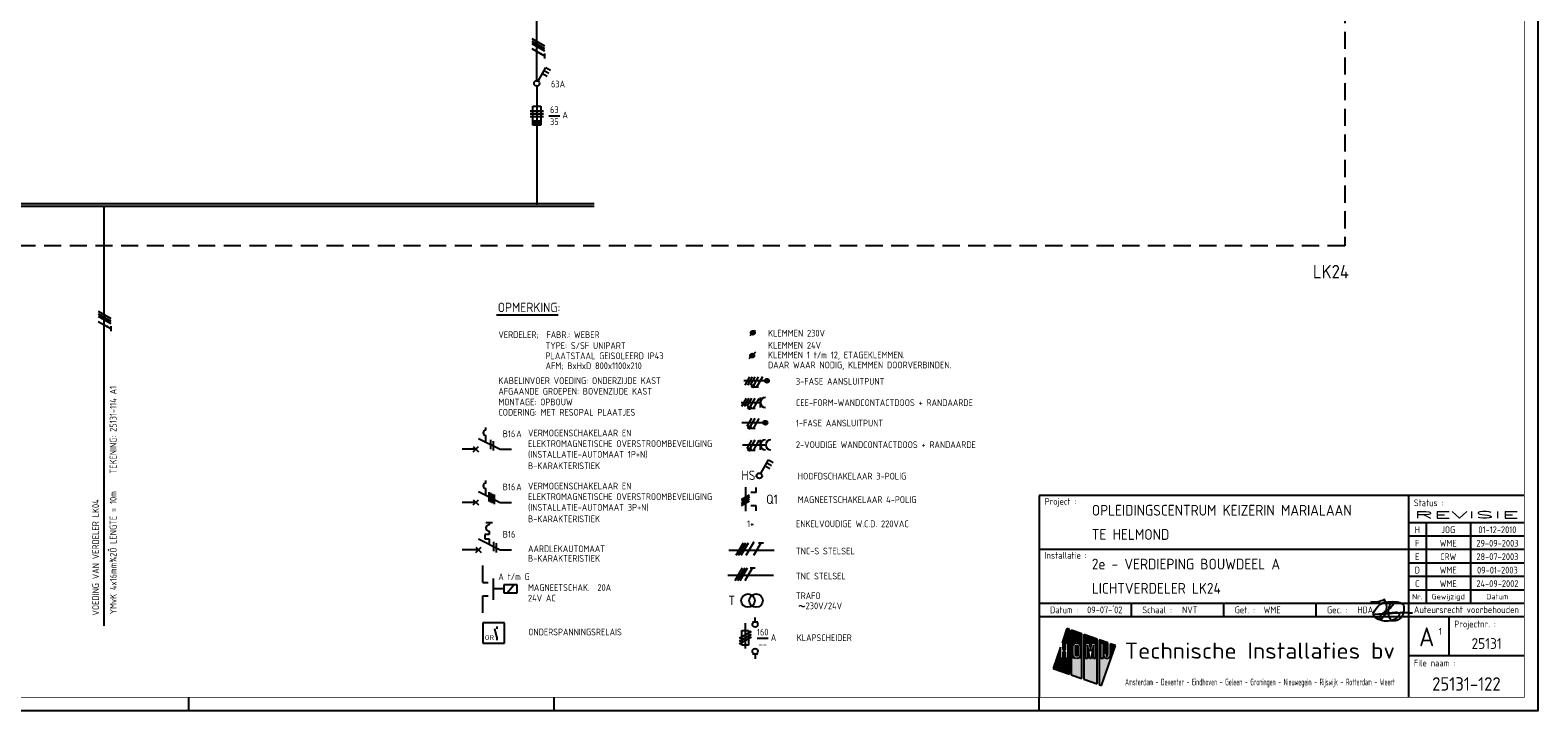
# Model space of a CAD drawing. Header units: millimetres. Extents: x 0 to 841, y 0 to 594.
# Tile 2 of 4: x 282 to 841, y 0 to 253. Entities that reach past the tile are written whole.
import ezdxf
from ezdxf.enums import TextEntityAlignment as Align

# ---------------------------------------------------------------- set-up
doc = ezdxf.new("R2010")
doc.units = ezdxf.units.MM
doc.linetypes.add('HIDDEN', pattern=[9.525, 6.35, -3.175])
doc.layers.get('0').update_dxf_attribs({"linetype": 'CONTINUOUS'})
for name, color, linetype in [('02-61-50-lijn050', 90, 'CONTINUOUS'), ('1', 7, 'CONTINUOUS'), ('40', 1, 'CONTINUOUS'), ('41', 2, 'CONTINUOUS'), ('70', 1, 'CONTINUOUS'), ('71', 2, 'CONTINUOUS'), ('73', 4, 'CONTINUOUS'), ('EL$2B---_KADER', 4, 'CONTINUOUS'), ('LIJN025', 10, 'CONTINUOUS'), ('LIJN035', 50, 'CONTINUOUS'), ('LIJN050', 90, 'CONTINUOUS'), ('TEKST18', 210, 'CONTINUOUS'), ('TEKST25', 10, 'CONTINUOUS'), ('TEKST35', 50, 'CONTINUOUS'), ('TEKST50', 90, 'CONTINUOUS'), ('TEKST70', 130, 'CONTINUOUS')]:
    doc.layers.add(name, color=color, linetype=linetype)
doc.styles.add('5_0', font='iso.shx')
doc.styles.add('HELV', font='ISO.SHX')
doc.styles.add('ISO', font='ISO.SHX')
doc.styles.add('NEN', font='iso.shx')
doc.styles.add('ROMAND', font='romand')

# ---------------------------------------------------------------- blocks, each defined once
blk = doc.blocks.new('A1')
at = {"layer": 'LIJN025'}
for p, q in [((793, 80), (793, 5)), ((793, 70), (836, 70)), ((799.5, 70), (799.5, 40)), ((816, 70), (816, 40)), ((793, 65), (836, 65)), ((656, 60), (793, 60)), ((793, 60), (836, 60)), ((793, 55), (836, 55)), ((793, 50), (836, 50)), ((793, 45), (836, 45)), ((656, 40), (836, 40)), ((690.25, 35), (690.25, 40)), ((724.5, 35), (724.5, 40)), ((758.75, 35), (758.75, 40)), ((656, 35), (836, 35)), ((808, 35), (808, 20.5)), ((666.28, 30.55), (664.44, 25.28)), ((667.23, 30.22), (666.28, 30.55)), ((667.23, 13.64), (667.23, 30.22)), ((667.85, 30), (667.85, 13.42)), ((671.81, 28.62), (667.85, 30)), ((671.81, 12.03), (671.81, 28.62)), ((672.49, 28.38), (672.49, 11.8)), ((677.53, 26.61), (672.49, 28.38)), ((663.88, 23.67), (661.11, 15.78)), ((663.88, 19.41), (663.88, 23.67)), ((664.44, 25.28), (664.78, 25.28)), ((664.78, 25.28), (664.78, 22.62)), ((664.78, 22.62), (665.68, 22.62)), ((665.68, 22.62), (665.68, 25.28)), ((665.68, 25.28), (666.58, 25.28)), ((666.58, 25.28), (666.58, 19.41)), ((668.51, 23.91), (668.61, 24.43)), ((668.51, 20.8), (668.51, 23.91)), ((668.61, 24.43), (668.9, 24.86)), ((668.9, 24.86), (669.35, 25.18)), ((669.35, 25.18), (669.88, 25.28)), ((669.39, 23.89), (669.46, 24.14)), ((669.39, 20.81), (669.39, 23.89)), ((669.46, 24.14), (669.63, 24.32)), ((669.63, 24.32), (669.89, 24.39)), ((669.88, 25.28), (670.41, 25.18)), ((669.89, 24.39), (670.13, 24.32)), ((670.13, 24.32), (670.31, 24.14)), ((670.31, 24.14), (670.38, 23.89)), ((670.38, 23.89), (670.38, 20.81)), ((670.41, 25.18), (670.85, 24.88)), ((670.85, 24.88), (671.14, 24.45)), ((671.14, 24.45), (671.25, 23.91)), ((671.25, 23.91), (671.25, 20.8)), ((673.1, 25.28), (674.62, 25.28)), ((673.1, 19.41), (673.1, 25.28)), ((673.87, 24.56), (673.87, 19.41)), ((674.72, 19.41), (673.87, 24.56)), ((674.62, 25.28), (675, 22.14)), ((675, 22.14), (675.38, 25.28)), ((676.15, 24.56), (675.29, 19.41)), ((675.38, 25.28), (676.92, 25.28)), ((676.15, 19.41), (676.15, 24.56)), ((676.92, 25.28), (676.92, 19.41)), ((677.53, 10.03), (677.53, 26.61)), ((678.21, 26.37), (678.21, 9.79)), ((681.46, 25.24), (678.21, 26.37)), ((678.81, 25.28), (679.69, 25.28)), ((678.81, 19.41), (678.81, 25.28)), ((679.14, 9.47), (684.31, 24.24)), ((679.69, 25.28), (679.69, 19.41)), ((681.46, 20.62), (681.46, 25.24)), ((682.31, 24.94), (682.31, 20.61)), ((684.31, 24.24), (682.31, 24.94)), ((664.78, 19.41), (663.88, 19.41)), ((664.78, 21.86), (664.78, 19.41)), ((665.68, 21.86), (664.78, 21.86)), ((665.68, 19.41), (665.68, 21.86)), ((666.58, 19.41), (665.68, 19.41)), ((668.61, 20.28), (668.51, 20.8)), ((668.91, 19.82), (668.61, 20.28)), ((669.37, 19.52), (668.91, 19.82)), ((669.91, 19.41), (669.37, 19.52)), ((669.45, 20.57), (669.39, 20.81)), ((669.64, 20.38), (669.45, 20.57)), ((669.89, 20.32), (669.64, 20.38)), ((670.14, 20.38), (669.89, 20.32)), ((670.43, 19.53), (669.91, 19.41)), ((670.32, 20.56), (670.14, 20.38)), ((670.38, 20.81), (670.32, 20.56)), ((670.86, 19.83), (670.43, 19.53)), ((671.15, 20.26), (670.86, 19.83)), ((671.25, 20.8), (671.15, 20.26)), ((673.87, 19.41), (673.1, 19.41)), ((675.29, 19.41), (674.72, 19.41)), ((676.92, 19.41), (676.15, 19.41)), ((679.69, 19.41), (678.81, 19.41)), ((680.02, 21.54), (680.88, 21.54)), ((680.02, 20.61), (680.02, 21.54)), ((680.09, 20.16), (680.02, 20.61)), ((680.34, 19.76), (680.09, 20.16)), ((680.7, 19.5), (680.34, 19.76)), ((681.16, 19.41), (680.7, 19.5)), ((680.88, 21.54), (680.88, 20.62)), ((680.88, 20.62), (680.97, 20.41)), ((680.97, 20.41), (681.17, 20.33)), ((681.61, 19.5), (681.16, 19.41)), ((681.17, 20.33), (681.37, 20.41)), ((681.37, 20.41), (681.46, 20.62)), ((681.99, 19.77), (681.61, 19.5)), ((682.24, 20.17), (681.99, 19.77)), ((682.31, 20.61), (682.24, 20.17)), ((793, 20.5), (836, 20.5)), ((661.11, 15.78), (667.23, 13.64)), ((667.85, 13.42), (671.81, 12.03)), ((672.49, 11.8), (677.53, 10.03)), ((678.21, 9.79), (679.14, 9.47)), ((340.5, 0), (340.5, 5)), ((476, 0), (476, 5)), ((656, 0), (656, 5))]:
    blk.add_line(p, q, dxfattribs=at)
blk.add_lwpolyline([(0, 0), (0, 594), (841, 594), (841, 0)], close=True, dxfattribs=at)
for points in [[(664.44, 25.28), (666.28, 30.55), (667.23, 25.28), (667.23, 30.22)], [(667.85, 25.28), (667.85, 30), (671.81, 25.28), (671.81, 28.62)], [(672.49, 25.28), (672.49, 28.38), (677.53, 25.28), (677.53, 26.61)], [(662.39, 19.41), (663.88, 23.67), (663.88, 19.41), (663.88, 23.67)], [(664.78, 22.62), (664.78, 25.28), (665.68, 22.62), (665.68, 25.28)], [(666.58, 19.41), (666.58, 25.28), (667.23, 19.41), (667.23, 25.28)], [(669.35, 25.18), (667.85, 25.28), (669.88, 25.28), (667.85, 25.28)], [(668.9, 24.86), (667.85, 25.28), (669.35, 25.18), (667.85, 25.28)], [(668.61, 24.43), (667.85, 25.28), (668.9, 24.86), (667.85, 25.28)], [(667.85, 23.91), (667.85, 25.28), (668.51, 23.91), (668.61, 24.43)], [(667.85, 20.8), (667.85, 23.91), (668.51, 20.8), (668.51, 23.91)], [(669.39, 23.89), (669.46, 24.14), (670.38, 23.89), (670.31, 24.14)], [(669.39, 20.81), (669.39, 23.89), (670.38, 20.81), (670.38, 23.89)], [(669.46, 24.14), (669.63, 24.32), (670.31, 24.14), (670.13, 24.32)], [(669.63, 24.32), (669.89, 24.39), (670.13, 24.32), (669.89, 24.39)], [(670.41, 25.18), (669.88, 25.28), (670.41, 25.18), (671.81, 25.28)], [(670.85, 24.88), (670.41, 25.18), (670.85, 24.88), (671.81, 25.28)], [(671.14, 24.45), (670.85, 24.88), (671.14, 24.45), (671.81, 25.28)], [(671.25, 23.91), (671.14, 24.45), (671.81, 23.91), (671.81, 25.28)], [(671.25, 20.8), (671.25, 23.91), (671.81, 20.8), (671.81, 23.91)], [(672.49, 19.41), (672.49, 25.28), (673.1, 19.41), (673.1, 25.28)], [(673.87, 19.41), (673.87, 24.56), (674.72, 19.41), (673.87, 24.56)], [(675, 22.14), (674.62, 25.28), (675, 22.14), (675.38, 25.28)], [(675.29, 19.41), (676.15, 24.56), (676.15, 19.41), (676.15, 24.56)], [(676.92, 19.41), (676.92, 25.28), (677.53, 19.41), (677.53, 25.28)], [(679.69, 25.28), (678.21, 26.37), (681.46, 25.24), (678.21, 26.37)], [(678.81, 25.28), (678.21, 26.37), (679.69, 25.28), (678.21, 26.37)], [(678.21, 19.41), (678.21, 26.37), (678.81, 19.41), (678.81, 25.28)], [(679.69, 25.24), (679.69, 25.28), (681.46, 25.24)], [(679.69, 21.54), (679.69, 25.24), (681.46, 21.54), (681.46, 25.24)], [(682.31, 20.61), (682.31, 24.94), (683.04, 20.61), (684.31, 24.24)], [(661.11, 15.78), (662.39, 19.41), (667.23, 13.64), (667.23, 19.41)], [(664.78, 19.41), (664.78, 21.86), (665.68, 19.41), (665.68, 21.86)], [(667.85, 19.41), (668.51, 20.8), (667.85, 19.41), (668.61, 20.28)], [(667.85, 19.41), (667.85, 20.8), (667.85, 19.41), (668.51, 20.8)], [(667.85, 19.41), (668.61, 20.28), (667.85, 19.41), (668.91, 19.82)], [(667.85, 19.41), (668.91, 19.82), (667.85, 19.41), (669.37, 19.52)], [(667.85, 19.41), (669.37, 19.52), (667.85, 19.41), (669.91, 19.41)], [(667.85, 13.42), (667.85, 19.41), (671.81, 12.03), (671.81, 19.41)], [(669.45, 20.57), (669.39, 20.81), (670.32, 20.56), (670.38, 20.81)], [(669.64, 20.38), (669.45, 20.57), (670.14, 20.38), (670.32, 20.56)], [(669.89, 20.32), (669.64, 20.38), (669.89, 20.32), (670.14, 20.38)], [(669.91, 19.41), (670.43, 19.53), (669.91, 19.41), (671.81, 19.41)], [(670.43, 19.53), (670.86, 19.83), (670.43, 19.53), (671.81, 19.41)], [(670.86, 19.83), (671.15, 20.26), (670.86, 19.83), (671.81, 19.41)], [(671.81, 19.41), (671.15, 20.26), (671.81, 20.8), (671.25, 20.8)], [(672.49, 11.8), (672.49, 19.41), (677.53, 10.03), (677.53, 19.41)], [(678.21, 9.79), (678.21, 19.41), (679.14, 9.47), (682.62, 19.41)], [(679.69, 19.41), (679.69, 21.54), (680.02, 20.61), (680.02, 21.54)], [(679.69, 19.41), (680.02, 20.61), (679.69, 19.41), (680.09, 20.16)], [(679.69, 19.41), (680.09, 20.16), (679.69, 19.41), (680.34, 19.76)], [(679.69, 19.41), (680.34, 19.76), (679.69, 19.41), (680.7, 19.5)], [(679.69, 19.41), (680.7, 19.5), (679.69, 19.41), (681.16, 19.41)], [(680.02, 20.61), (680.02, 21.54), (680.09, 20.16), (680.02, 20.61)], [(681.46, 20.62), (680.88, 21.54), (681.46, 20.62), (681.46, 21.54)], [(681.37, 20.41), (680.88, 21.54), (681.46, 20.62), (680.88, 21.54)], [(681.17, 20.33), (680.88, 21.54), (681.37, 20.41), (680.88, 21.54)], [(680.97, 20.41), (680.88, 21.54), (681.17, 20.33), (680.88, 21.54)], [(680.88, 20.62), (680.88, 21.54), (680.97, 20.41), (680.88, 21.54)], [(681.16, 19.41), (682.62, 19.41), (681.61, 19.5), (682.62, 19.41)], [(682.62, 19.41), (681.61, 19.5), (682.62, 19.41), (681.99, 19.77)], [(682.62, 19.41), (681.99, 19.77), (683.04, 20.61), (682.24, 20.17)], [(682.24, 20.17), (682.31, 20.61), (682.24, 20.17), (683.04, 20.61)]]:
    blk.add_solid(points, dxfattribs=at)
at = {"layer": 'LIJN050'}
for p, q in [((836, 80), (656, 80)), ((656, 80), (656, 5))]:
    blk.add_line(p, q, dxfattribs=at)
at = {"layer": 'LIJN050', "const_width": 0.2}
blk.add_lwpolyline([(836, 5), (836, 589), (25, 589), (25, 5)], close=True, dxfattribs=at)
at = {"layer": 'TEKST18', "style": 'ISO'}
for s, p in [('Nr.', (796.25, 41.43)), ('Gewijzigd', (807.75, 41.43)), ('Datum', (826, 41.43))]:
    blk.add_text(s, height=2, dxfattribs=at).set_placement(p, align=Align.CENTER)
at = {"layer": 'TEKST18', "style": 'ISO', "width": 0.67468}
blk.add_text('Amsterdam - Deventer - Eindhoven - Geleen - Groningen - Nieuwegein - Rijswijk - Rotterdam - Weert', height=2.5, dxfattribs=at).set_placement((687.88, 9.47), (788, 9.47), align=Align.FIT)
at = {"layer": 'TEKST25', "style": 'ISO'}
for s, p in [('Project :', (658, 76.5)), ('Status :', (795, 76)), ('Installatie :', (658, 56.5)), ('Datum :', (660, 36.25)), ('Schaal :', (694.25, 36.25)), ('Get. :', (728.5, 36.25)), ('Gec. :', (762.75, 36.25)), ('Projectnr. :', (810, 31)), ('File naam :', (795, 16.5))]:
    blk.add_text(s, height=2.5, dxfattribs=at).set_placement(p)
at = {"layer": 'TEKST25', "style": 'ISO', "width": 1.015814}
blk.add_text('Auteursrecht voorbehouden', height=2.5, dxfattribs=at).set_placement((795, 36.3), (834, 36.3), align=Align.FIT)
at = {"layer": 'TEKST25', "style": 'ROMAND', "width": 2.899115}
blk.add_attdef('STATUS', text='', height=2.5, dxfattribs=at).set_placement((795, 71.5), (834, 71.5), align=Align.FIT)
at = {"layer": 'TEKST25', "style": 'ISO'}
for tag, p in [('E', (796.25, 66)), ('NAAM-E', (807.75, 66)), ('DATUM-E', (826, 66)), ('D', (796.25, 61)), ('NAAM-D', (807.75, 61)), ('DATUM-D', (826, 61)), ('C', (796.25, 56)), ('NAAM-C', (807.75, 56)), ('DATUM-C', (826, 56)), ('B', (796.25, 51)), ('NAAM-B', (807.75, 51)), ('DATUM-B', (826, 51)), ('A', (796.25, 46)), ('NAAM-A', (807.75, 46)), ('DATUM-A', (826, 46))]:
    blk.add_attdef(tag, text='', height=2.5, dxfattribs=at).set_placement(p, align=Align.CENTER)
for tag, p in [('DATUM', (673.75, 36.25)), ('SCHAAL', (709, 36.25)), ('GETEKEND', (739.25, 36.25)), ('GECONTOL.', (774, 36.25)), ('FORMAAT', (804.25, 28.25))]:
    blk.add_attdef(tag, p, '', height=2.5, dxfattribs=at)
at = {"layer": 'TEKST35', "style": 'ISO'}
for tag, p in [('PROJECT', (675.5, 72.5)), ('PLAATS', (675.5, 63.5)), ('INSTALLATIE-REGEL1', (675.5, 52.5)), ('INSTALLATIE-REGEL2', (675.5, 43.5))]:
    blk.add_attdef(tag, p, '', height=4, dxfattribs=at)
blk.add_attdef('PROJ.NR.', text='', height=4, dxfattribs=at).set_placement((822, 23), align=Align.CENTER)
at = {"layer": 'TEKST50', "style": 'HELV', "width": 1.169753}
blk.add_text('Technische Installaties bv', height=6, dxfattribs=at).set_placement((687.72, 19.36), (787.99, 19.36), align=Align.FIT)
at = {"layer": 'TEKST50', "style": 'ISO'}
blk.add_attdef('FILE-NAAM', text='', height=5, dxfattribs=at).set_placement((814.5, 7.5), align=Align.CENTER)
at = {"layer": 'TEKST70', "style": 'HELV'}
blk.add_text('A', height=7, dxfattribs=at).set_placement((799.75, 24), align=Align.CENTER)
blk = doc.blocks.new('PRHDAA4')
at = {"layer": '02-61-50-lijn050', "color": 50, "linetype": 'ByBlock', "flags": 128}
blk.add_lwpolyline([(1.04, 2.03, 0.043806), (-6.39, 1.89, -0.031193), (-12.8, 1.6), (-7.61, 2.16, 0.003454), (-5.1, 2.36, -0.231177), (-3.95, 1.92, -0.175519), (-3.92, 1.42, -0.153375), (-4.6, 0.4, -0.056813), (-5.76, -0.34, -0.100205), (-8.11, -0.94, -0.16296), (-12.67, 0.33, -0.379529), (-13.36, 2.09, -0.14016), (-11.01, 5.21, -0.143334), (-9.14, 6.05, -0.06258), (-4.67, 6.18, -0.12688), (-2.65, 5.49, -0.169413), (-2.32, 4.96, -0.095564), (-2.27, 2.38, -0.080055), (-2.63, 1.34, -0.126486), (-4.26, -0.44, -0.214891), (-6.48, -0.78, -0.203106), (-7.05, -0.45, -0.121177), (-7.75, 1.16, -0.121604), (-7.51, 4.45, -0.010614), (-7.31, 5.13, -0.021915), (-7.04, 5.72, -0.15615), (-6.41, 6.24, -0.050224), (-6.16, 6.3, -0.295436), (-5.97, 6.21, -0.250173), (-5.94, 5.68, -0.167384), (-8.57, 2.94, 0.121525), (-11.08, 0.82, 0.14194), (-11.19, 0.5, 0.153562), (-11.18, 0.3, 0.520832), (-10.31, 0.11, 0.362036), (-9.35, 7.05, -0.145439), (-14.41, 6.19)], format="xyb", dxfattribs=at)
blk = doc.blocks.new('T1146')
at = {"layer": '71'}
for p, q in [((-4, 0), (-4, -8)), ((0, -1.5), (-2, -1.5)), ((0, -6.5), (-2, -6.5))]:
    blk.add_line(p, q, dxfattribs=at)
blk = doc.blocks.new('RWS023', base_point=(227, 181))
at = {"layer": '40', "style": 'NEN'}
blk.add_text('~', height=5, dxfattribs=at).set_placement((223.5, 179.5))
blk = doc.blocks.new('KLAPSCHRENVOOI')
at = {"layer": '1', "color": 1}
for p, q in [((-16.95, 1.46), (-21.45, -1.14)), ((-16.95, 0.46), (-21.45, -2.14)), ((-16.95, -0.54), (-21.45, -3.14))]:
    blk.add_line(p, q, dxfattribs=at)
at = {"layer": '1', "color": 2}
for p, q in [((-20.45, 1.91), (-17.95, 1.91)), ((-20.45, -3.59), (-20.45, 1.91)), ((-19.2, 4.66), (-19.2, -4.84)), ((-17.95, 1.91), (-17.95, -3.59)), ((-16.5, 5.16), (-14.5, 5.16)), ((-17.95, -3.59), (-20.45, -3.59)), ((-14.5, -6.84), (-16.5, -6.84))]:
    blk.add_line(p, q, dxfattribs=at)
at = {"layer": '70'}
blk.add_line((-14.69, -0.96), (-10.69, -0.96), dxfattribs=at)
at = {"layer": '71'}
for centre in [(-15.5, 4.16), (-15.5, -5.84)]:
    blk.add_circle(centre, 1, dxfattribs=at)
at = {"layer": 'LIJN035'}
for p, q in [((-15.5, 5.16), (-15.5, 6.76)), ((-15.5, -6.84), (-15.5, -8.69))]:
    blk.add_line(p, q, dxfattribs=at)
at = {"layer": '40', "style": 'NEN'}
for s, p in [('160', (-12.69, 0.04)), ('--', (-12.69, -4.46))]:
    blk.add_text(s, height=2.5, dxfattribs=at).set_placement(p, align=Align.CENTER)
blk.add_text('A', height=2.5, dxfattribs=at).set_placement((-9.69, -1.96))
at = {"layer": 'TEKST25', "style": 'ISO'}
blk.add_text('KLAPSCHEIDER', height=2.5, dxfattribs=at).set_placement((-0.06, -2.04))
blk = doc.blocks.new('RENVKLEM24V')
at = {"layer": 'TEKST25', "style": 'ISO'}
for s, p in [('KLEMMEN 24V', (97.67, 162.94)), ('KLEMMEN 1 t/m 12, ETAGEKLEMMEN.', (97.67, 159.34)), ('DAAR WAAR NODIG, KLEMMEN DOORVERBINDEN. ', (97.67, 155.64))]:
    blk.add_text(s, height=2.5, dxfattribs=at).set_placement(p)

msp = doc.modelspace()

# ---------------------------------------------------------------- linework, layer by layer
at = {"color": 10}
for p, q in [((467.76, 249.64), (472.45, 246.93)), ((467.76, 248.7), (472.45, 246)), ((467.76, 248.7), (472.45, 246)), ((467.76, 247.76), (472.45, 245.06)), ((467.76, 245.89), (472.45, 243.18)), ((472.45, 244.12), (472.45, 242.25)), ((306.85, 148.39), (311.54, 145.69)), ((306.85, 147.45), (311.54, 144.75)), ((306.85, 147.45), (311.54, 144.75)), ((306.85, 146.52), (311.54, 143.81)), ((306.85, 144.64), (311.54, 141.94)), ((311.54, 142.87), (311.54, 141)), ((543.5, 57.76), (546.2, 62.45)), ((544.43, 57.76), (547.14, 62.45)), ((545.37, 57.76), (548.08, 62.45)), ((547.25, 57.76), (549.95, 62.45)), ((550.06, 57.76), (552.77, 62.45)), ((551.83, 62.45), (553.7, 62.45)), ((543.17, 48.46), (545.88, 53.15)), ((544.11, 48.46), (546.82, 53.15)), ((545.05, 48.46), (547.75, 53.15)), ((546.92, 48.46), (549.63, 53.15)), ((548.69, 53.15), (550.57, 53.15))]:
    msp.add_line(p, q, dxfattribs=at)
for p, q in [((467.76, 248.7), (472.45, 246)), ((306.85, 147.45), (311.54, 144.75))]:
    msp.add_line(p, q)
at = {"color": 50}
for p, q in [((540.83, 59.63), (557.7, 59.63)), ((540.5, 50.33), (557.38, 50.33))]:
    msp.add_line(p, q, dxfattribs=at)
at = {"color": 10, "const_width": 0.469}
for points in [[(471.16, 244.2, 1), (470.93, 243.79, 1)], [(310.25, 142.95, 1), (310.01, 142.54, 1)], [(549.75, 62.56, 1), (550.16, 62.33, 1)], [(548.61, 51.86, 1), (549.02, 51.62, 1)]]:
    msp.add_lwpolyline(points, format="xyb", close=True, dxfattribs=at)
at = {"layer": '1', "color": 2}
for p, q in [((468.07, 224.49), (471.07, 224.49)), ((468.07, 217.49), (468.07, 224.49)), ((471.07, 224.49), (471.07, 217.49)), ((471.07, 218.99), (468.07, 218.99)), ((471.07, 218.74), (468.07, 218.74)), ((471.07, 218.49), (468.07, 218.49)), ((471.07, 218.24), (468.07, 218.24)), ((471.07, 217.99), (468.07, 217.99)), ((471.07, 217.74), (468.07, 217.74)), ((471.07, 217.49), (468.07, 217.49)), ((447.9, 101.14), (455.94, 97.12)), ((447.9, 81.44), (455.94, 77.42)), ((451.9, 69.91), (451.9, 69.11)), ((447.9, 63.84), (455.94, 59.82)), ((451.9, 65.51), (450.3, 65.51)), ((450.3, 65.51), (450.3, 63.91)), ((450.3, 63.91), (451.9, 63.91)), ((451.9, 66.71), (451.9, 65.51)), ((451.9, 63.91), (451.9, 61.85))]:
    msp.add_line(p, q, dxfattribs=at)
at = {"layer": '1', "color": 1}
for p, q in [((472.07, 222.74), (467.07, 222.74)), ((467.07, 222.74), (472.07, 222.74)), ((467.07, 221.74), (472.07, 221.74)), ((467.07, 220.74), (472.07, 220.74)), ((548.51, 124.01), (546.76, 120.98)), ((549.51, 124.01), (547.76, 120.98)), ((550.51, 124.01), (548.76, 120.98)), ((551.76, 124.01), (550.04, 121.02)), ((553.26, 124.01), (551.08, 120.22)), ((547.24, 116.01), (545.49, 112.98)), ((548.24, 116.01), (546.49, 112.98)), ((549.24, 116.01), (547.49, 112.98)), ((550.49, 116.01), (548.77, 113.02)), ((551.99, 116.01), (549.81, 112.22)), ((549.24, 108.61), (547.49, 105.58)), ((550.49, 108.61), (548.77, 105.62)), ((551.99, 108.61), (549.81, 104.82)), ((549.24, 100.51), (547.49, 97.48)), ((550.49, 100.51), (548.77, 97.52)), ((551.99, 100.51), (549.81, 96.72))]:
    msp.add_line(p, q, dxfattribs=at)
for centre in [(549.79, 120.58), (548.53, 112.58), (548.53, 105.18), (548.53, 97.08)]:
    msp.add_circle(centre, 0.5, dxfattribs=at)
at = {"layer": '1', "color": 2}
msp.add_arc((451.9, 67.91), 1.2, 90, 270, dxfattribs=at)
at = {"layer": '40'}
msp.add_line((550.73, 133.16), (548.23, 130.66), dxfattribs=at)
at = {"layer": '40', "color": 2}
msp.add_circle((549.48, 131.91), 0.75, dxfattribs=at)
at = {"layer": '70'}
for p, q in [((474.08, 221.01), (478.08, 221.01)), ((548.73, 139.41), (550.73, 141.41)), ((551.85, 120.22), (550.3, 120.22)), ((550.58, 112.22), (549.03, 112.22)), ((550.58, 104.82), (549.03, 104.82)), ((452.4, 100.64), (452.4, 97.14)), ((453.4, 100.14), (453.4, 96.64)), ((550.58, 96.72), (549.03, 96.72)), ((451.77, 81.25), (451.77, 77.75)), ((452.42, 80.93), (452.42, 77.43)), ((453.06, 80.61), (453.06, 77.11)), ((453.71, 80.29), (453.71, 76.79)), ((545.5, 78.48), (548.53, 80.23)), ((548.53, 79.48), (545.5, 77.73)), ((545.5, 76.98), (548.53, 78.73)), ((545.5, 76.23), (548.53, 77.98)), ((453.48, 62.82), (453.48, 59.32)), ((454.48, 62.32), (454.48, 58.82))]:
    msp.add_line(p, q, dxfattribs=at)
at = {"layer": '70', "const_width": 0.5}
for points in [[(549.54, 120.58, 1), (550.04, 120.58, 1)], [(548.28, 112.58, 1), (548.78, 112.58, 1)], [(548.28, 105.18, 1), (548.78, 105.18, 1)], [(548.28, 97.08, 1), (548.78, 97.08, 1)]]:
    msp.add_lwpolyline(points, format="xyb", close=True, dxfattribs=at)
at = {"layer": '71'}
for p, q in [((470.08, 233.86), (472.97, 238.88)), ((471.72, 236.72), (473.46, 235.72)), ((472.35, 237.8), (474.08, 236.8)), ((472.97, 238.88), (474.71, 237.88)), ((545.45, 114.49), (552.54, 114.49)), ((552.54, 112.61), (552.54, 116.37)), ((450.69, 104.26), (450.69, 105.26)), ((450.69, 99.76), (450.69, 102.26)), ((545.94, 98.81), (554.54, 98.81)), ((552.54, 96.93), (552.54, 100.69)), ((552.65, 88.16), (555.55, 93.17)), ((554.3, 91.01), (556.03, 90.01)), ((554.92, 92.09), (556.66, 91.09)), ((555.55, 93.17), (557.28, 92.17)), ((450.69, 84.56), (450.69, 85.56)), ((450.69, 80.06), (450.69, 82.56)), ((547.02, 83.1), (547.02, 74.1)), ((551.02, 81.1), (549.02, 81.1)), ((551.02, 76.1), (549.02, 76.1)), ((446.9, 60.82), (448.9, 58.82)), ((446.9, 58.82), (448.9, 60.82)), ((462.28, 46.83), (457.28, 46.83)), ((457.28, 46.83), (457.28, 43.83)), ((462.28, 43.83), (462.28, 46.83)), ((457.28, 43.83), (462.28, 43.83)), ((457.62, 32.65), (449.52, 32.65)), ((449.52, 32.65), (449.52, 25.15)), ((454.7, 27.41), (453.94, 30.51)), ((457.62, 25.15), (457.62, 32.65)), ((449.52, 25.15), (457.62, 25.15))]:
    msp.add_line(p, q, dxfattribs=at)
for centre, radius in [((469.57, 233), 1), ((549.73, 140.41), 0.75), ((549.73, 140.41), 0.5), ((549.73, 140.41), 0.25), ((554.95, 122.57), 0.75), ((554.95, 122.57), 0.5), ((554.95, 122.57), 0.25), ((554.37, 106.99), 0.75), ((554.37, 106.99), 0.5), ((554.37, 106.99), 0.25), ((552.14, 87.29), 1), ((547.92, 40.95), 2.5), ((550.92, 40.95), 2.5)]:
    msp.add_circle(centre, radius, dxfattribs=at)
for centre, radius in [((554.42, 114.49), 1.88), ((450.69, 103.26), 1), ((554.42, 98.81), 1.88), ((556.42, 98.81), 1.88), ((450.69, 83.56), 1)]:
    msp.add_arc(centre, radius, 90, 270, dxfattribs=at)
at = {"layer": '73'}
for p, q in [((88.07, 188.4), (490.82, 188.4)), ((88.07, 187.4), (490.82, 187.4))]:
    msp.add_line(p, q, dxfattribs=at)
msp.add_solid([(490.82, 187.4), (490.82, 188.4), (88.07, 187.4), (88.07, 188.4)], dxfattribs=at)
at = {"layer": 'LIJN025', "linetype": 'HIDDEN'}
for p, q in [((769.35, 337.9), (769.35, 172.65)), ((769.35, 172.65), (43.1, 172.65))]:
    msp.add_line(p, q, dxfattribs=at)
at = {"layer": 'LIJN025', "linetype": 'Continuous'}
msp.add_line((454.58, 147.08), (477.46, 147.08), dxfattribs=at)
at = {"layer": 'LIJN025', "color": 2, "linetype": 'Continuous'}
for p, q in [((445.98, 96.15), (447.95, 98.12)), ((445.98, 98.12), (447.95, 96.15)), ((445.98, 78.42), (447.95, 76.45)), ((445.98, 76.45), (447.95, 78.42))]:
    msp.add_line(p, q, dxfattribs=at)
at = {"layer": 'LIJN025', "color": 2, "linetype": 'HIDDEN', "ltscale": 2.5}
msp.add_line((457.28, 45.33), (453.51, 45.33), dxfattribs=at)
at = {"layer": 'LIJN025', "color": 1, "linetype": 'Continuous'}
msp.add_line((458.58, 43.83), (461.09, 46.83), dxfattribs=at)
at = {"layer": 'LIJN035'}
for p, q in [((469.57, 234), (469.57, 287.4)), ((469.57, 232), (469.57, 187.9)), ((554.45, 122.57), (546.37, 122.57)), ((553.87, 106.99), (545.67, 106.99)), ((446.97, 97.13), (441.89, 97.13)), ((455.94, 97.12), (460.14, 97.12)), ((551.02, 81.1), (551.02, 82.9)), ((446.97, 77.43), (441.89, 77.43)), ((455.94, 77.42), (460.14, 77.42)), ((551.02, 74.3), (551.02, 76.1)), ((447.91, 59.83), (441.89, 59.83)), ((455.94, 59.82), (460.14, 59.82)), ((449.51, 47.67), (449.51, 53.96)), ((449.51, 36.39), (449.51, 42.67)), ((454.7, 31.38), (454.7, 30.4)), ((454.7, 27.41), (454.7, 26.28))]:
    msp.add_line(p, q, dxfattribs=at)
at = {"layer": 'LIJN035', "color": 90}
msp.add_line((308.95, 187.4), (308.95, 31.54), dxfattribs=at)
at = {"layer": 'LIJN050'}
msp.add_line((450.69, 69.91), (453.09, 69.91), dxfattribs=at)

# ---------------------------------------------------------------- block references
at = {"layer": '40'}
msp.add_blockref('RWS023', (569.92, 37.75), dxfattribs=at)
at = {"layer": 'EL$2B---_KADER'}
msp.add_blockref('A1', (0, 0), dxfattribs=at).add_auto_attribs({'NAAM-E': 'JOG', 'NAAM-D': 'WME', 'NAAM-C': 'CRW', 'NAAM-B': 'WME', 'NAAM-A': 'WME', 'STATUS': 'REVISIE', 'FILE-NAAM': '25131-122', 'SCHAAL': 'NVT', 'INSTALLATIE-REGEL2': 'LICHTVERDELER LK24', 'INSTALLATIE-REGEL1': '2e - VERDIEPING BOUWDEEL A', 'DATUM': "09-07-'02", 'PLAATS': 'TE HELMOND', 'PROJECT': 'OPLEIDINGSCENTRUM KEIZERIN MARIALAAN', 'GETEKEND': 'WME', 'GECONTOL.': 'HDA', 'C': 'E', 'B': 'D', 'A': 'C', 'E': 'H', 'D': 'F', 'PROJ.NR.': '25131', 'DATUM-C': '28-07-2003', 'DATUM-B': '09-01-2003', 'DATUM-A': '24-09-2002', 'FORMAAT': '1', 'DATUM-E': '01-12-2010', 'DATUM-D': '29-09-2003'})
at = {"layer": 'LIJN025'}
for name, p in [('RENVKLEM24V', (457.68, -28.45)), ('PRHDAA4', (793.44, 34.25)), ('KLAPSCHRENVOOI', (566.08, 27.95))]:
    msp.add_blockref(name, p, dxfattribs=at)
at = {"layer": 'LIJN025', "color": 2, "linetype": 'Continuous', "rotation": 180}
msp.add_blockref('T1146', (449.51, 41.17), dxfattribs=at)

# ---------------------------------------------------------------- texts
at = {"layer": '40', "style": 'NEN'}
for s, p in [('63', (476.08, 222.01)), ('35', (476.08, 217.51))]:
    msp.add_text(s, height=2.5, dxfattribs=at).set_placement(p, align=Align.CENTER)
for s, height, p in [('A', 2.5, (479.08, 220.01)), ('B16', 2.5, (456.94, 101.62)), ('A', 2.5, (461.94, 101.62)), ('B16', 2.5, (456.94, 81.92)), ('A', 2.5, (461.94, 81.92)), ('B16', 2.5, (456.94, 64.32)), ('230V/24V', 2.5, (569.32, 37.75)), ('OR', 1.8, (450.29, 26.31))]:
    msp.add_text(s, height=height, dxfattribs=at).set_placement(p)
for s, p in [('TEKENING: 25131-114 A1', (313.63, 88.12)), ('LENGTE = 10m', (313.63, 61.99)), ('VOEDING VAN VERDELER LK04', (307.13, 35.4)), (' YMvK 4x16mm¾2Ô', (313.64, 34.4))]:
    msp.add_text(s, height=2.5, rotation=90, dxfattribs=at).set_placement(p)
at = {"layer": '41', "style": 'NEN'}
msp.add_text('T', height=3.5, dxfattribs=at).set_placement((543.13, 39.24), align=Align.RIGHT)
at = {"layer": 'TEKST25'}
for s, style, p in [('63A', '5_0', (474.82, 231.5)), ('VERDELER;  FABR.: WEBER', 'ISO', (455.31, 138.44)), ('KLEMMEN 230V', 'ISO', (555.39, 138.99)), ('TYPE: S/SF UNIPART', 'ISO', (472.81, 134.39)), ('AFM; BxHxD 800x1100x210', 'ISO', (472.81, 126.89)), ('PLAATSTAAL GEISOLEERD IP43', 'ISO', (472.81, 130.59)), ('KABELINVOER VOEDING: ONDERZIJDE KAST', 'ISO', (455.31, 121.37)), ('3-FASE AANSLUITPUNT', 'ISO', (565.71, 121.1)), ('AFGAANDE GROEPEN: BOVENZIJDE KAST', 'ISO', (455.31, 117.42)), ('CODERING: MET RESOPAL PLAATJES', 'ISO', (455.31, 109.61)), ('MONTAGE: OPBOUW', 'ISO', (455.31, 113.44)), ('CEE-FORM-WANDCONTACTDOOS + RANDAARDE', 'ISO', (565.71, 113.2)), ('1-FASE AANSLUITPUNT', 'ISO', (565.71, 105.6)), ('VERMOGENSCHAKELAAR EN ', 'ISO', (466.31, 101.93)), ('(INSTALLATIE-AUTOMAAT 1P+N)', 'ISO', (466.31, 94)), ('ELEKTROMAGNETISCHE OVERSTROOMBEVEILIGING', 'ISO', (466.31, 98)), ('2-VOUDIGE WANDCONTACTDOOS + RANDAARDE', 'ISO', (565.71, 97.6)), ('B-KARAKTERISTIEK', 'ISO', (466.31, 89.75)), ('VERMOGENSCHAKELAAR EN ', 'ISO', (466.31, 82.23)), ('HOOFDSCHAKELAAR 3-POLIG', 'ISO', (566.41, 85.9)), ('ELEKTROMAGNETISCHE OVERSTROOMBEVEILIGING', 'ISO', (466.31, 78.3)), ('MAGNEETSCHAKELAAR 4-POLIG', 'ISO', (566.41, 77.2)), ('(INSTALLATIE-AUTOMAAT 3P+N)', 'ISO', (466.31, 74.3)), ('B-KARAKTERISTIEK', 'ISO', (466.31, 70.05)), ('1*', '5_0', (547.59, 68.19)), ('ENKELVOUDIGE W.C.D. 220VAC', 'ISO', (565.71, 68.2)), ('AARDLEKAUTOMAAT', 'ISO', (466.31, 58.93)), ('B-KARAKTERISTIEK', 'ISO', (466.31, 55.35)), ('TNC-S STELSEL', 'ISO', (565.71, 58.1)), ('A t/m G', 'ISO', (455.29, 48.54)), ('TNC STELSEL', 'ISO', (565.71, 48.8)), ('MAGNEETSCHAK.  20A', 'ISO', (466.29, 44.54)), ('24V AC', 'ISO', (466.29, 40.62)), ('TRAFO', 'ISO', (565.71, 41.5)), ('ONDERSPANNINGSRELAIS', 'ISO', (466.39, 28.04))]:
    msp.add_text(s, height=2.5, dxfattribs=dict(at, style=style)).set_placement(p)
at = {"layer": 'TEKST35', "linetype": 'HIDDEN', "style": 'ISO'}
msp.add_text('OPMERKING:', height=3.5, dxfattribs=at).set_placement((455.07, 148.07))
at = {"layer": 'TEKST35', "style": 'NEN'}
for s, p in [('HS', (545.46, 85.73)), ('Q1', (554.66, 76.83))]:
    msp.add_text(s, height=3.5, dxfattribs=at).set_placement(p)
at = {"layer": 'TEKST50', "linetype": 'HIDDEN', "style": 'ISO'}
msp.add_text('LK24', height=5, dxfattribs=at).set_placement((757.53, 160.59))

doc.saveas('drawing.dxf')
